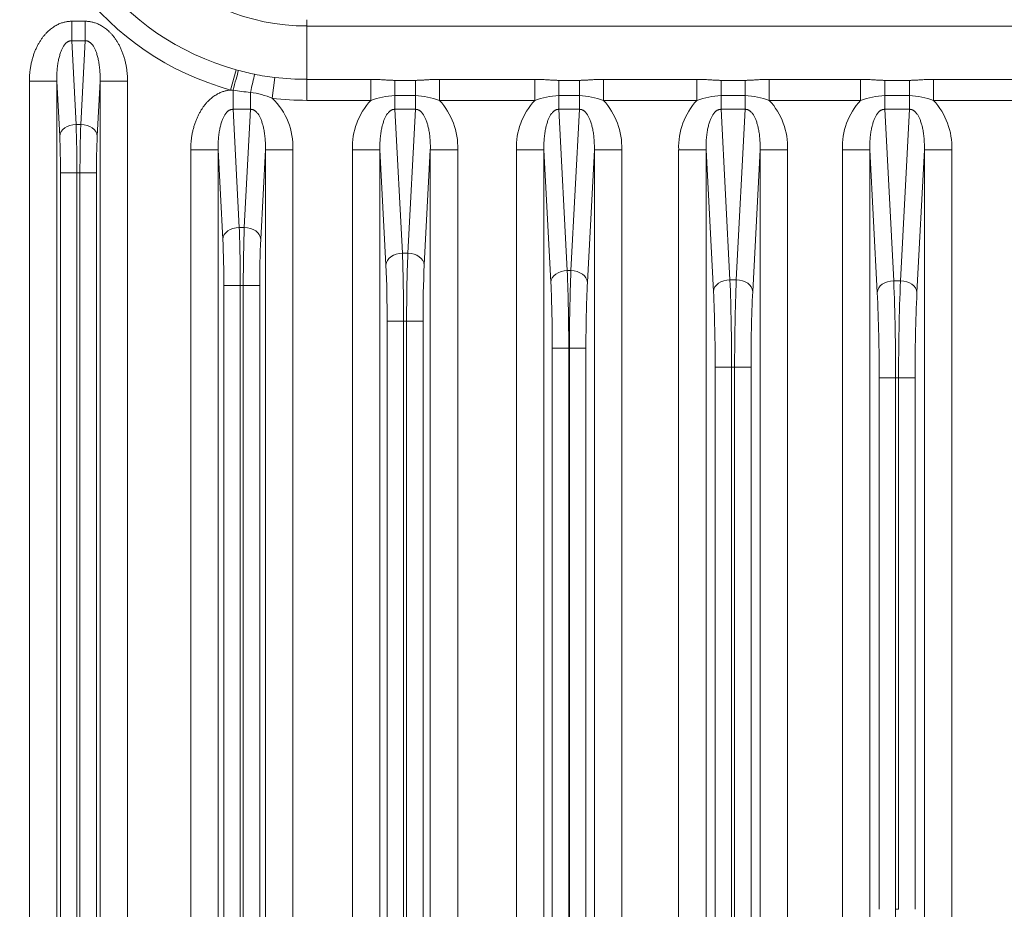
# Model space of a CAD drawing. Header units: millimetres. Extents: x 0 to 594, y -2 to 420.
# Tile 10 of 27: x 110 to 146, y 266 to 299. Entities that reach past the tile are written whole.
import ezdxf

# ---------------------------------------------------------------- set-up
doc = ezdxf.new("R2010")
doc.units = ezdxf.units.MM
doc.layers.add('Livello1', color=7, linetype='Continuous')
doc.layers.add('ME000472', color=7, linetype='Continuous')

# ---------------------------------------------------------------- blocks, each defined once
blk = doc.blocks.new('SE')
at = {"layer": 'ME000472', "color": 7, "linetype": 'Continuous', "lineweight": 13}
for p, q in [((112.272, 298.575), (112.761, 298.575)), ((112.272, 297.868), (112.272, 298.575)), ((112.761, 297.868), (112.761, 298.575)), ((120.842, 298.402), (120.842, 298.632)), ((120.842, 296.46), (120.842, 298.402)), ((163.842, 298.402), (120.842, 298.402)), ((112.432, 294.821), (112.272, 297.868)), ((112.272, 297.868), (112.761, 297.868)), ((112.761, 297.868), (112.602, 294.821)), ((118.058, 296.071), (118.262, 296.81)), ((110.729, 188.975), (110.729, 296.396)), ((111.728, 296.396), (110.729, 296.396)), ((111.833, 294.396), (111.728, 296.396)), ((111.728, 188.975), (111.728, 296.396)), ((113.306, 296.396), (113.201, 294.396)), ((113.306, 296.396), (113.306, 188.975)), ((113.306, 296.396), (114.304, 296.396)), ((114.304, 296.396), (114.304, 188.975)), ((119.578, 295.771), (119.671, 296.531)), ((123.163, 296.46), (120.842, 296.46)), ((120.842, 295.694), (120.842, 296.46)), ((123.163, 295.694), (123.163, 296.46)), ((124.792, 296.423), (124.042, 296.423)), ((124.042, 295.866), (124.042, 296.423)), ((124.792, 295.866), (124.792, 296.423)), ((129.138, 296.46), (125.67, 296.46)), ((125.67, 295.694), (125.67, 296.46)), ((129.138, 295.694), (129.138, 296.46)), ((130.767, 296.423), (130.017, 296.423)), ((130.017, 295.866), (130.017, 296.423)), ((130.767, 295.866), (130.767, 296.423)), ((135.047, 296.46), (131.645, 296.46)), ((131.645, 295.694), (131.645, 296.46)), ((135.047, 295.694), (135.047, 296.46)), ((136.808, 296.423), (135.926, 296.423)), ((135.926, 295.866), (135.926, 296.423)), ((136.808, 295.866), (136.808, 296.423)), ((141.013, 296.46), (137.686, 296.46)), ((137.686, 295.694), (137.686, 296.46)), ((141.013, 295.694), (141.013, 296.46)), ((142.792, 296.423), (141.891, 296.423)), ((141.891, 295.866), (141.891, 296.423)), ((142.792, 295.866), (142.792, 296.423)), ((146.997, 296.46), (143.671, 296.46)), ((143.671, 295.694), (143.671, 296.46)), ((118.149, 295.368), (118.149, 296.061)), ((118.785, 295.368), (118.785, 295.983)), ((123.163, 295.694), (120.842, 295.694)), ((124.042, 295.866), (124.042, 295.368)), ((124.792, 295.866), (124.042, 295.866)), ((124.792, 295.866), (124.792, 295.368)), ((129.138, 295.694), (125.67, 295.694)), ((130.017, 295.866), (130.017, 295.368)), ((130.767, 295.866), (130.017, 295.866)), ((130.767, 295.866), (130.767, 295.368)), ((135.047, 295.694), (131.645, 295.694)), ((135.926, 295.866), (135.926, 295.368)), ((136.808, 295.866), (135.926, 295.866)), ((136.808, 295.866), (136.808, 295.368)), ((141.013, 295.694), (137.686, 295.694)), ((141.891, 295.866), (141.891, 295.368)), ((142.792, 295.866), (141.891, 295.866)), ((142.792, 295.866), (142.792, 295.368)), ((146.997, 295.694), (143.671, 295.694)), ((118.374, 291.067), (118.149, 295.368)), ((118.149, 295.368), (118.785, 295.368)), ((118.785, 295.368), (118.559, 291.067)), ((124.317, 290.128), (124.042, 295.368)), ((124.792, 295.368), (124.042, 295.368)), ((124.792, 295.368), (124.517, 290.128)), ((130.767, 295.368), (130.017, 295.368)), ((130.325, 289.493), (130.017, 295.368)), ((130.767, 295.368), (130.459, 289.493)), ((136.808, 295.368), (135.926, 295.368)), ((136.251, 289.16), (135.926, 295.368)), ((136.808, 295.368), (136.482, 289.16)), ((142.792, 295.368), (141.891, 295.368)), ((142.219, 289.125), (141.891, 295.368)), ((142.792, 295.368), (142.465, 289.125)), ((112.602, 294.821), (112.432, 294.821)), ((116.606, 188.975), (116.606, 293.896)), ((117.605, 293.896), (116.606, 293.896)), ((117.605, 188.975), (117.605, 293.896)), ((117.775, 290.643), (117.605, 293.896)), ((119.329, 293.896), (119.158, 290.643)), ((119.329, 293.896), (120.328, 293.896)), ((119.329, 293.896), (119.329, 188.975)), ((120.328, 293.896), (120.328, 188.975)), ((122.499, 293.896), (122.499, 253.175)), ((122.499, 293.896), (123.498, 293.896)), ((123.717, 289.704), (123.498, 293.896)), ((123.498, 293.896), (123.498, 253.175)), ((125.336, 293.896), (125.116, 289.704)), ((125.336, 253.175), (125.336, 293.896)), ((126.334, 293.896), (125.336, 293.896)), ((126.334, 253.175), (126.334, 293.896)), ((128.474, 293.896), (128.474, 256.175)), ((128.474, 293.896), (129.473, 293.896)), ((129.473, 293.896), (129.473, 256.175)), ((129.726, 289.069), (129.473, 293.896)), ((131.311, 293.896), (131.058, 289.069)), ((131.311, 256.175), (131.311, 293.896)), ((132.309, 293.896), (131.311, 293.896)), ((132.309, 256.175), (132.309, 293.896)), ((134.383, 293.896), (134.383, 257.425)), ((134.383, 293.896), (135.382, 293.896)), ((135.382, 293.896), (135.382, 257.425)), ((135.652, 288.736), (135.382, 293.896)), ((137.352, 293.896), (137.081, 288.736)), ((138.351, 293.896), (137.352, 293.896)), ((137.352, 257.425), (137.352, 293.896)), ((138.351, 257.425), (138.351, 293.896)), ((140.349, 293.896), (140.349, 257.925)), ((140.349, 293.896), (141.347, 293.896)), ((141.347, 293.896), (141.347, 257.925)), ((141.619, 288.701), (141.347, 293.896)), ((143.336, 293.896), (143.064, 288.701)), ((144.335, 293.896), (143.336, 293.896)), ((143.336, 257.925), (143.336, 293.896)), ((144.335, 257.925), (144.335, 293.896)), ((111.862, 293.053), (112.461, 293.053)), ((111.862, 192.319), (111.862, 293.053)), ((112.572, 293.053), (112.461, 293.053)), ((112.461, 192.319), (112.461, 293.053)), ((113.172, 293.053), (112.572, 293.053)), ((112.572, 293.053), (112.572, 192.319)), ((113.172, 293.053), (113.172, 192.319)), ((118.559, 291.067), (118.374, 291.067)), ((124.517, 290.128), (124.317, 290.128)), ((130.459, 289.493), (130.325, 289.493)), ((136.482, 289.16), (136.251, 289.16)), ((117.812, 193.926), (117.812, 288.946)), ((117.812, 288.946), (118.411, 288.946)), ((118.522, 288.946), (118.411, 288.946)), ((118.411, 193.926), (118.411, 288.946)), ((119.122, 288.946), (118.522, 288.946)), ((118.522, 288.946), (118.522, 193.926)), ((119.122, 288.946), (119.122, 193.926)), ((142.465, 289.125), (142.219, 289.125)), ((123.762, 259.418), (123.762, 287.653)), ((123.762, 287.653), (124.361, 287.653)), ((124.361, 259.418), (124.361, 287.653)), ((124.472, 287.653), (124.361, 287.653)), ((125.072, 287.653), (124.472, 287.653)), ((124.472, 287.653), (124.472, 259.418)), ((125.072, 287.653), (125.072, 259.418)), ((129.778, 263.407), (129.778, 286.664)), ((129.778, 286.664), (130.377, 286.664)), ((130.406, 286.664), (130.377, 286.664)), ((130.377, 263.407), (130.377, 286.664)), ((130.406, 286.664), (130.406, 263.407)), ((131.006, 286.664), (130.406, 286.664)), ((131.006, 286.664), (131.006, 263.407)), ((135.712, 265.343), (135.712, 285.978)), ((135.712, 285.978), (136.311, 285.978)), ((136.422, 285.978), (136.311, 285.978)), ((136.311, 265.343), (136.311, 285.978)), ((136.422, 285.978), (136.422, 265.343)), ((137.022, 285.978), (136.422, 285.978)), ((137.022, 285.978), (137.022, 265.343)), ((141.687, 266.232), (141.687, 285.59)), ((141.687, 285.59), (142.286, 285.59)), ((142.397, 285.59), (142.286, 285.59)), ((142.286, 266.232), (142.286, 285.59)), ((142.397, 285.59), (142.397, 266.232)), ((142.997, 285.59), (142.397, 285.59)), ((142.997, 285.59), (142.997, 266.232)), ((142.286, 266.232), (142.397, 266.232))]:
    blk.add_line(p, q, dxfattribs=at)
for centre, radius, start, end in [((120.842, 306.161), 10.466, 180, 254.5773), ((120.842, 306.161), 9.7, 180, 254.5773), ((120.842, 306.161), 7.758, 180, 270), ((122.364, 311.661), 15.407, 254.5614, 254.8848), ((121.641, 308.956), 12.607, 254.8503, 257.607), ((120.286, 303.101), 6.598, 258.1828, 264.6463), ((120.842, 306.161), 9.7, 263.066, 270), ((117.779, 293.276), 2.809, 82.4275, 84.287), ((121.494, 320.814), 24.978, 262.3038, 263.7729), ((118.47, 293.216), 2.784, 66.5492, 83.5133), ((120.842, 306.161), 10.466, 263.0658, 270), ((117.872, 294.002), 2.458, 357.5321, 46.0359), ((125.023, 293.986), 2.525, 137.4205, 182.0395), ((124.145, 293.005), 2.863, 92.067, 110.056), ((124.688, 293.005), 2.863, 69.944, 87.9331), ((123.811, 293.986), 2.525, 357.9605, 42.5795), ((130.998, 293.986), 2.525, 137.4205, 182.0395), ((130.12, 293.005), 2.863, 92.067, 110.056), ((130.663, 293.005), 2.863, 69.944, 87.9331), ((129.786, 293.986), 2.525, 357.9605, 42.5795), ((136.907, 293.986), 2.525, 137.4205, 182.0395), ((136.029, 293.005), 2.863, 92.067, 110.056), ((136.704, 293.005), 2.863, 69.944, 87.9331), ((135.827, 293.986), 2.525, 357.9605, 42.5795), ((142.872, 293.986), 2.525, 137.4205, 182.0395), ((141.995, 293.005), 2.863, 92.067, 110.056), ((142.689, 293.005), 2.863, 69.944, 87.9331), ((141.811, 293.986), 2.525, 357.9605, 42.5795), ((65.084, 293.155), 47.377, 359.876, 2.0143), ((159.955, 293.155), 47.383, 177.9859, 180.1239), ((84.486, 293.131), 27.376, 359.8372, 2.65), ((140.547, 293.131), 27.376, 177.35, 180.1628), ((64.388, 289.068), 54.023, 359.8698, 2.1201), ((172.55, 289.068), 54.028, 177.8801, 180.1302), ((83.226, 289.044), 34.586, 359.8374, 2.6497), ((153.708, 289.044), 34.586, 177.3503, 180.1626), ((63.505, 287.797), 60.857, 359.86513, 2.19574), ((185.333, 287.797), 60.861, 177.80438, 180.13481), ((81.97, 287.772), 41.792, 359.8374, 2.6497), ((166.863, 287.772), 41.792, 177.3503, 180.1626), ((62.567, 286.828), 67.81, 359.86186, 2.2523), ((198.22, 286.828), 67.814, 177.74779, 180.13809), ((61.49, 286.162), 74.821, 359.85917, 2.29644), ((211.248, 286.162), 74.825, 177.70365, 180.14079), ((80.773, 286.803), 49.005, 359.8377, 2.6495), ((180.011, 286.803), 49.005, 177.3505, 180.1623), ((60.397, 285.794), 81.889, 359.8572, 2.33157), ((224.29, 285.794), 81.893, 177.66851, 180.14277), ((79.5, 286.138), 56.212, 359.8377, 2.6495), ((193.233, 286.138), 56.212, 177.3505, 180.1623), ((78.259, 285.769), 63.428, 359.83788, 2.64929), ((206.424, 285.769), 63.428, 177.35071, 180.16212), ((60.394, 266.028), 81.893, 357.66851, 0.14277)]:
    blk.add_arc(centre, radius, start, end, dxfattribs=at)
for centre, major_axis, ratio, start_param, end_param in [((118.149, 296.047), (0.26, 0.966), 0.003686, 0.698137, 1.557113), ((118.785, 295.891), (0.213, 0.977), 0.019586, 0.698293, 1.480979), ((112.432, 294.396), (-0.599, -0.031), 0.706622, 4.675373, 6.209154), ((112.602, 294.396), (0.599, -0.031), 0.706622, 0.074031, 1.607815), ((118.374, 290.643), (-0.599, -0.031), 0.706622, 4.675373, 6.209154), ((118.559, 290.643), (0.599, -0.031), 0.706622, 0.074031, 1.607815), ((124.317, 289.704), (-0.599, -0.031), 0.706622, 4.675373, 6.209154), ((124.517, 289.704), (0.599, -0.031), 0.706622, 0.074031, 1.607815), ((130.325, 289.069), (-0.599, -0.031), 0.706622, 4.675373, 6.209154), ((130.459, 289.069), (0.599, -0.031), 0.706622, 0.074031, 1.607815), ((136.251, 288.736), (-0.599, -0.031), 0.706622, 4.675373, 6.209154), ((136.482, 288.736), (0.599, -0.031), 0.706622, 0.074031, 1.607815), ((142.219, 288.701), (-0.599, -0.031), 0.706622, 4.675373, 6.209154), ((142.465, 288.701), (0.599, -0.031), 0.706622, 0.074031, 1.607815)]:
    blk.add_ellipse(centre, major_axis=major_axis, ratio=ratio, start_param=start_param, end_param=end_param, dxfattribs=at)
for points in [[(110.729, 296.396), (110.729, 296.45), (110.732, 296.556), (110.744, 296.712), (110.763, 296.865), (110.79, 297.013), (110.823, 297.156), (110.862, 297.293), (110.906, 297.423), (110.956, 297.546), (111.01, 297.661), (111.067, 297.769), (111.128, 297.869), (111.191, 297.962), (111.257, 298.046), (111.324, 298.124), (111.392, 298.194), (111.462, 298.258), (111.532, 298.315), (111.603, 298.365), (111.672, 298.408), (111.741, 298.446), (111.807, 298.477), (111.871, 298.503), (111.933, 298.524), (111.993, 298.54), (112.051, 298.553), (112.107, 298.563), (112.162, 298.57), (112.217, 298.574), (112.254, 298.575), (112.272, 298.575)], [(112.761, 298.575), (112.78, 298.575), (112.816, 298.574), (112.871, 298.57), (112.927, 298.563), (112.983, 298.553), (113.041, 298.54), (113.1, 298.524), (113.162, 298.503), (113.226, 298.477), (113.293, 298.446), (113.361, 298.408), (113.431, 298.365), (113.501, 298.315), (113.572, 298.258), (113.641, 298.194), (113.71, 298.124), (113.777, 298.046), (113.842, 297.962), (113.906, 297.869), (113.966, 297.769), (114.024, 297.661), (114.078, 297.546), (114.127, 297.423), (114.172, 297.293), (114.211, 297.156), (114.244, 297.013), (114.27, 296.865), (114.29, 296.712), (114.301, 296.556), (114.304, 296.45), (114.304, 296.396)], [(111.728, 296.396), (111.727, 296.433), (111.726, 296.506), (111.728, 296.613), (111.733, 296.717), (111.741, 296.819), (111.751, 296.916), (111.763, 297.01), (111.778, 297.099), (111.794, 297.182), (111.813, 297.261), (111.833, 297.334), (111.854, 297.402), (111.876, 297.464), (111.899, 297.521), (111.923, 297.573), (111.948, 297.621), (111.973, 297.663), (111.998, 297.701), (112.024, 297.734), (112.049, 297.763), (112.075, 297.788), (112.099, 297.808), (112.123, 297.825), (112.146, 297.838), (112.168, 297.849), (112.189, 297.857), (112.21, 297.862), (112.231, 297.866), (112.252, 297.868), (112.265, 297.868), (112.272, 297.868)], [(112.761, 297.868), (112.768, 297.868), (112.782, 297.868), (112.803, 297.866), (112.823, 297.862), (112.844, 297.857), (112.866, 297.849), (112.888, 297.838), (112.911, 297.825), (112.935, 297.808), (112.959, 297.788), (112.984, 297.763), (113.01, 297.734), (113.035, 297.701), (113.061, 297.663), (113.086, 297.621), (113.11, 297.573), (113.134, 297.521), (113.158, 297.464), (113.18, 297.402), (113.201, 297.334), (113.221, 297.261), (113.239, 297.182), (113.256, 297.099), (113.271, 297.01), (113.283, 296.916), (113.293, 296.819), (113.301, 296.717), (113.305, 296.613), (113.307, 296.506), (113.306, 296.433), (113.306, 296.396)], [(124.042, 296.423), (124.027, 296.423), (123.997, 296.424), (123.951, 296.425), (123.903, 296.426), (123.852, 296.428), (123.799, 296.431), (123.739, 296.435), (123.674, 296.439), (123.599, 296.444), (123.514, 296.45), (123.415, 296.455), (123.299, 296.459), (123.211, 296.46), (123.163, 296.46)], [(125.67, 296.46), (125.623, 296.46), (125.534, 296.459), (125.419, 296.455), (125.32, 296.45), (125.234, 296.444), (125.16, 296.439), (125.094, 296.435), (125.035, 296.431), (124.981, 296.428), (124.931, 296.426), (124.883, 296.425), (124.836, 296.424), (124.806, 296.423), (124.792, 296.423)], [(130.017, 296.423), (130.002, 296.423), (129.972, 296.424), (129.926, 296.425), (129.878, 296.426), (129.827, 296.428), (129.774, 296.431), (129.714, 296.435), (129.649, 296.439), (129.574, 296.444), (129.489, 296.45), (129.39, 296.455), (129.274, 296.459), (129.186, 296.46), (129.138, 296.46)], [(131.645, 296.46), (131.598, 296.46), (131.509, 296.459), (131.394, 296.455), (131.295, 296.45), (131.209, 296.444), (131.135, 296.439), (131.069, 296.435), (131.01, 296.431), (130.956, 296.428), (130.906, 296.426), (130.858, 296.425), (130.811, 296.424), (130.781, 296.423), (130.767, 296.423)], [(135.926, 296.423), (135.911, 296.423), (135.881, 296.424), (135.835, 296.425), (135.787, 296.426), (135.736, 296.428), (135.683, 296.431), (135.623, 296.435), (135.558, 296.439), (135.483, 296.444), (135.398, 296.45), (135.299, 296.455), (135.183, 296.459), (135.095, 296.46), (135.047, 296.46)], [(137.686, 296.46), (137.639, 296.46), (137.55, 296.459), (137.435, 296.455), (137.336, 296.45), (137.25, 296.444), (137.176, 296.439), (137.11, 296.435), (137.051, 296.431), (136.997, 296.428), (136.947, 296.426), (136.899, 296.425), (136.852, 296.424), (136.822, 296.423), (136.808, 296.423)], [(141.891, 296.423), (141.877, 296.423), (141.847, 296.424), (141.8, 296.425), (141.752, 296.426), (141.702, 296.428), (141.648, 296.431), (141.589, 296.435), (141.523, 296.439), (141.449, 296.444), (141.363, 296.45), (141.264, 296.455), (141.149, 296.459), (141.06, 296.46), (141.013, 296.46)], [(143.671, 296.46), (143.624, 296.46), (143.535, 296.459), (143.419, 296.455), (143.32, 296.45), (143.235, 296.444), (143.16, 296.439), (143.095, 296.435), (143.036, 296.431), (142.982, 296.428), (142.931, 296.426), (142.883, 296.425), (142.837, 296.424), (142.807, 296.423), (142.792, 296.423)], [(116.606, 293.896), (116.606, 293.948), (116.609, 294.052), (116.62, 294.205), (116.638, 294.354), (116.664, 294.499), (116.695, 294.639), (116.733, 294.774), (116.776, 294.903), (116.823, 295.024), (116.875, 295.138), (116.93, 295.245), (116.989, 295.345), (117.05, 295.437), (117.113, 295.522), (117.178, 295.6), (117.245, 295.671), (117.313, 295.735), (117.381, 295.793), (117.45, 295.845), (117.519, 295.89), (117.586, 295.929), (117.652, 295.962), (117.716, 295.99), (117.777, 296.013), (117.837, 296.032), (117.894, 296.046), (117.95, 296.058), (118.005, 296.066), (118.041, 296.07), (118.058, 296.071)], [(117.605, 293.896), (117.604, 293.933), (117.603, 294.006), (117.605, 294.113), (117.61, 294.217), (117.617, 294.319), (117.627, 294.416), (117.64, 294.51), (117.654, 294.599), (117.671, 294.682), (117.689, 294.761), (117.709, 294.834), (117.73, 294.902), (117.753, 294.964), (117.776, 295.021), (117.8, 295.073), (117.824, 295.121), (117.85, 295.163), (117.875, 295.201), (117.901, 295.234), (117.926, 295.263), (117.951, 295.288), (117.976, 295.308), (117.999, 295.325), (118.022, 295.338), (118.044, 295.349), (118.066, 295.357), (118.087, 295.362), (118.108, 295.366), (118.128, 295.368), (118.142, 295.368), (118.149, 295.368)], [(118.785, 295.368), (118.792, 295.368), (118.805, 295.368), (118.826, 295.366), (118.847, 295.362), (118.868, 295.357), (118.889, 295.349), (118.911, 295.338), (118.934, 295.325), (118.958, 295.308), (118.982, 295.288), (119.007, 295.263), (119.033, 295.234), (119.059, 295.201), (119.084, 295.163), (119.109, 295.121), (119.134, 295.073), (119.158, 295.021), (119.181, 294.964), (119.203, 294.902), (119.224, 294.834), (119.244, 294.761), (119.263, 294.682), (119.279, 294.599), (119.294, 294.51), (119.306, 294.416), (119.316, 294.319), (119.324, 294.217), (119.329, 294.113), (119.331, 294.006), (119.33, 293.933), (119.329, 293.896)], [(124.042, 295.368), (124.035, 295.368), (124.021, 295.368), (124.001, 295.366), (123.98, 295.362), (123.959, 295.357), (123.938, 295.349), (123.915, 295.338), (123.893, 295.325), (123.869, 295.308), (123.844, 295.288), (123.819, 295.263), (123.794, 295.234), (123.768, 295.201), (123.743, 295.163), (123.717, 295.121), (123.693, 295.073), (123.669, 295.021), (123.646, 294.964), (123.624, 294.902), (123.602, 294.834), (123.582, 294.761), (123.564, 294.682), (123.548, 294.599), (123.533, 294.51), (123.52, 294.416), (123.51, 294.319), (123.503, 294.217), (123.498, 294.113), (123.496, 294.006), (123.497, 293.933), (123.498, 293.896)], [(125.336, 293.896), (125.337, 293.933), (125.337, 294.006), (125.336, 294.113), (125.331, 294.217), (125.323, 294.319), (125.313, 294.416), (125.301, 294.51), (125.286, 294.599), (125.269, 294.682), (125.251, 294.761), (125.231, 294.834), (125.21, 294.902), (125.188, 294.964), (125.165, 295.021), (125.141, 295.073), (125.116, 295.121), (125.091, 295.163), (125.065, 295.201), (125.04, 295.234), (125.014, 295.263), (124.989, 295.288), (124.965, 295.308), (124.941, 295.325), (124.918, 295.338), (124.896, 295.349), (124.875, 295.357), (124.854, 295.362), (124.833, 295.366), (124.812, 295.368), (124.798, 295.368), (124.792, 295.368)], [(130.017, 295.368), (130.01, 295.368), (129.996, 295.368), (129.976, 295.366), (129.955, 295.362), (129.934, 295.357), (129.913, 295.349), (129.89, 295.338), (129.868, 295.325), (129.844, 295.308), (129.819, 295.288), (129.794, 295.263), (129.769, 295.234), (129.743, 295.201), (129.718, 295.163), (129.692, 295.121), (129.668, 295.073), (129.644, 295.021), (129.621, 294.964), (129.599, 294.902), (129.577, 294.834), (129.557, 294.761), (129.539, 294.682), (129.523, 294.599), (129.508, 294.51), (129.495, 294.416), (129.485, 294.319), (129.478, 294.217), (129.473, 294.113), (129.471, 294.006), (129.472, 293.933), (129.473, 293.896)], [(131.311, 293.896), (131.312, 293.933), (131.312, 294.006), (131.311, 294.113), (131.306, 294.217), (131.298, 294.319), (131.288, 294.416), (131.276, 294.51), (131.261, 294.599), (131.244, 294.682), (131.226, 294.761), (131.206, 294.834), (131.185, 294.902), (131.163, 294.964), (131.14, 295.021), (131.116, 295.073), (131.091, 295.121), (131.066, 295.163), (131.04, 295.201), (131.015, 295.234), (130.989, 295.263), (130.964, 295.288), (130.94, 295.308), (130.916, 295.325), (130.893, 295.338), (130.871, 295.349), (130.85, 295.357), (130.829, 295.362), (130.808, 295.366), (130.787, 295.368), (130.773, 295.368), (130.767, 295.368)], [(135.926, 295.368), (135.919, 295.368), (135.905, 295.368), (135.885, 295.366), (135.864, 295.362), (135.843, 295.357), (135.821, 295.349), (135.799, 295.338), (135.776, 295.325), (135.753, 295.308), (135.728, 295.288), (135.703, 295.263), (135.678, 295.234), (135.652, 295.201), (135.627, 295.163), (135.601, 295.121), (135.577, 295.073), (135.553, 295.021), (135.53, 294.964), (135.507, 294.902), (135.486, 294.834), (135.466, 294.761), (135.448, 294.682), (135.431, 294.599), (135.417, 294.51), (135.404, 294.416), (135.394, 294.319), (135.387, 294.217), (135.382, 294.113), (135.38, 294.006), (135.381, 293.933), (135.382, 293.896)], [(137.352, 293.896), (137.353, 293.933), (137.353, 294.006), (137.352, 294.113), (137.347, 294.217), (137.339, 294.319), (137.329, 294.416), (137.317, 294.51), (137.302, 294.599), (137.286, 294.682), (137.267, 294.761), (137.247, 294.834), (137.226, 294.902), (137.204, 294.964), (137.181, 295.021), (137.157, 295.073), (137.132, 295.121), (137.107, 295.163), (137.081, 295.201), (137.056, 295.234), (137.03, 295.263), (137.005, 295.288), (136.981, 295.308), (136.957, 295.325), (136.934, 295.338), (136.912, 295.349), (136.891, 295.357), (136.87, 295.362), (136.849, 295.366), (136.828, 295.368), (136.815, 295.368), (136.808, 295.368)], [(141.891, 295.368), (141.885, 295.368), (141.871, 295.368), (141.85, 295.366), (141.829, 295.362), (141.808, 295.357), (141.787, 295.349), (141.765, 295.338), (141.742, 295.325), (141.718, 295.308), (141.694, 295.288), (141.669, 295.263), (141.643, 295.234), (141.618, 295.201), (141.592, 295.163), (141.567, 295.121), (141.542, 295.073), (141.518, 295.021), (141.495, 294.964), (141.473, 294.902), (141.452, 294.834), (141.432, 294.761), (141.414, 294.682), (141.397, 294.599), (141.382, 294.51), (141.37, 294.416), (141.36, 294.319), (141.352, 294.217), (141.347, 294.113), (141.346, 294.006), (141.346, 293.933), (141.347, 293.896)], [(143.336, 293.896), (143.337, 293.933), (143.338, 294.006), (143.336, 294.113), (143.331, 294.217), (143.324, 294.319), (143.314, 294.416), (143.301, 294.51), (143.287, 294.599), (143.27, 294.682), (143.252, 294.761), (143.232, 294.834), (143.211, 294.902), (143.188, 294.964), (143.165, 295.021), (143.141, 295.073), (143.117, 295.121), (143.091, 295.163), (143.066, 295.201), (143.04, 295.234), (143.015, 295.263), (142.99, 295.288), (142.965, 295.308), (142.942, 295.325), (142.919, 295.338), (142.897, 295.349), (142.875, 295.357), (142.854, 295.362), (142.833, 295.366), (142.813, 295.368), (142.799, 295.368), (142.792, 295.368)]]:
    blk.add_open_spline(points, degree=3, dxfattribs=at)

msp = doc.modelspace()

# ---------------------------------------------------------------- block references
at = {"layer": 'Livello1'}
msp.add_blockref('SE', (0, 0), dxfattribs=at)

doc.saveas('drawing.dxf')
